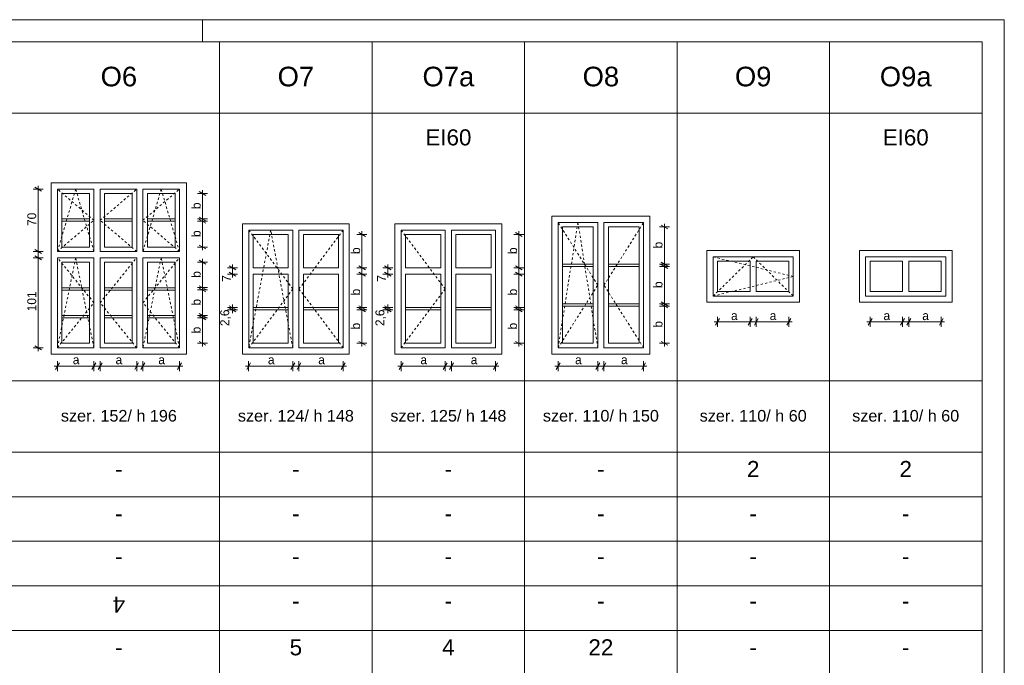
# Model space of a CAD drawing. Extents: x -11111 to 69739, y 5521 to 20371.
# Tile 6 of 19: x 22736 to 33789, y 13129 to 20371. Entities that reach past the tile are written whole.
import ezdxf

# ---------------------------------------------------------------- set-up
doc = ezdxf.new("R2010")
doc.units = 0
doc.header["$MEASUREMENT"] = 0
doc.linetypes.add('Hidden Line', pattern=[50, 25, -25])
for name, color, linetype, lineweight in [('Arch opisy okien_Nr_Pióra__1', 7, 'Continuous', 25), ('Arch opisy_Nr_Pióra__21', 7, 'Continuous', 13), ('ARCH TABELA_Nr_Pióra__21', 7, 'Continuous', 13), ('Arch wymiary_Nr_Pióra__5', 7, 'Continuous', 13), ('INWENT. DRZWI_Nr_Pióra__21', 7, 'Continuous', 13), ('INWENT. OKNA_Nr_Pióra__21', 7, 'Continuous', 13), ('INWENT.ŚCIANY_Nr_Pióra__21', 7, 'Continuous', 13)]:
    doc.layers.add(name, color=color, linetype=linetype, lineweight=lineweight)
doc.layers.add('Arch wymiary', color=7, linetype='Continuous')
doc.styles.add('GENERATED_STYLE_1', font='txt')
doc.styles.add('GENERATED_STYLE_2', font='arial.ttf')
doc.styles.add('GENERATED_STYLE_3', font='arial.ttf')
doc.dimstyles.new('GENERATED_STYLE__1', dxfattribs={"dimtxt": 100, "dimasz": 57, "dimexe": 0.18, "dimexo": 0, "dimgap": 0.09, "dimtad": 1, "dimdec": 0, "dimlfac": 0.1, "dimzin": 0, "dimdsep": 46, "dimtxsty": 'GENERATED_STYLE_1', "dimblk": 'ARROWHEAD_2', "dimblk1": 'ARROWHEAD_2', "dimblk2": 'ARROWHEAD_2', "dimcen": 0.09, "dimclrd": 7, "dimclre": 7, "dimclrt": 7, "dimadec": 0, "dimazin": 0, "dimtfac": 1, "dimtdec": 4, "dimtmove": 0, "dimatfit": 3, "dimfxl": 0, "dimtolj": 1, "dimtzin": 0, "dimarcsym": 0})
doc.dimstyles.new('GENERATED_STYLE__2', dxfattribs={"dimtxt": 100, "dimasz": 57, "dimexe": 0.18, "dimexo": 0, "dimgap": 0.09, "dimtad": 1, "dimtih": 1, "dimtoh": 1, "dimdec": 0, "dimlfac": 0.1, "dimzin": 0, "dimdsep": 46, "dimtxsty": 'GENERATED_STYLE_1', "dimblk": 'ARROWHEAD_2', "dimblk1": 'ARROWHEAD_2', "dimblk2": 'ARROWHEAD_2', "dimcen": 0.09, "dimclrd": 7, "dimclre": 7, "dimclrt": 7, "dimadec": 0, "dimazin": 0, "dimtfac": 1, "dimtdec": 4, "dimtmove": 0, "dimatfit": 3, "dimfxl": 0, "dimtolj": 1, "dimtzin": 0, "dimarcsym": 0})
doc.dimstyles.new('GENERATED_STYLE__3', dxfattribs={"dimtxt": 100, "dimasz": 57, "dimexe": 0.18, "dimexo": 0, "dimgap": 0.09, "dimtad": 1, "dimdec": 0, "dimlfac": 0.1, "dimzin": 0, "dimdsep": 46, "dimtxsty": 'GENERATED_STYLE_1', "dimblk": 'ARROWHEAD_2', "dimblk1": 'ARROWHEAD_2', "dimblk2": 'ARROWHEAD_2', "dimcen": 0.09, "dimclrd": 7, "dimclre": 7, "dimclrt": 7, "dimadec": 0, "dimazin": 0, "dimtfac": 1, "dimtdec": 4, "dimtmove": 2, "dimatfit": 3, "dimfxl": 0, "dimtolj": 1, "dimtzin": 0, "dimarcsym": 0})

# ---------------------------------------------------------------- blocks, each defined once
blk = doc.blocks.new('*D97')
at = {"layer": 'Arch wymiary_Nr_Pióra__5', "linetype": 'Continuous'}
for p, q in [((22998, 17701), (22886, 17701)), ((22980, 17679), (22905, 17722)), ((22942, 17701), (22942, 17737)), ((22942, 16691), (22942, 17701)), ((22905, 16712), (22980, 16669)), ((22998, 16691), (22886, 16691)), ((22942, 16654), (22942, 16691))]:
    blk.add_line(p, q, dxfattribs=at)
at = {"layer": 'Arch wymiary_Nr_Pióra__5', "insert": (22922, 17100), "char_height": 100, "attachment_point": 7, "rotation": 90, "style": 'GENERATED_STYLE_1'}
blk.add_mtext('{101}', dxfattribs=at)
blk = doc.blocks.new('ARROWHEAD_2')
at = {"color": 0, "linetype": 'Continuous', "lineweight": 0}
for p, q in [((0, 0), (-1, 0)), ((-0.38, -0.66), (0.38, 0.66))]:
    blk.add_line(p, q, dxfattribs=at)
blk = doc.blocks.new('*D98')
at = {"layer": 'Arch wymiary_Nr_Pióra__5', "linetype": 'Continuous'}
for p, q in [((22998, 18471), (22886, 18471)), ((22980, 18449), (22905, 18492)), ((22942, 18471), (22942, 18507)), ((22942, 17771), (22942, 18471)), ((22998, 17771), (22886, 17771)), ((22905, 17792), (22980, 17749)), ((22942, 17734), (22942, 17771))]:
    blk.add_line(p, q, dxfattribs=at)
at = {"layer": 'Arch wymiary_Nr_Pióra__5', "insert": (22922, 18057), "char_height": 100, "attachment_point": 7, "rotation": 90, "style": 'GENERATED_STYLE_1'}
blk.add_mtext('{70}', dxfattribs=at)
blk = doc.blocks.new('*D99')
at = {"layer": 'Arch wymiary_Nr_Pióra__5', "linetype": 'Continuous'}
for p, q in [((24844, 18421), (24732, 18421)), ((24826, 18399), (24751, 18442)), ((24788, 18421), (24788, 18457)), ((24788, 18136), (24788, 18421)), ((24844, 18136), (24732, 18136)), ((24751, 18157), (24826, 18114)), ((24788, 18099), (24788, 18136))]:
    blk.add_line(p, q, dxfattribs=at)
at = {"layer": 'Arch wymiary_Nr_Pióra__5', "insert": (24768, 18246), "char_height": 100, "attachment_point": 7, "rotation": 90, "style": 'GENERATED_STYLE_1'}
blk.add_mtext('{b}', dxfattribs=at)
blk = doc.blocks.new('*D100')
at = {"layer": 'Arch wymiary_Nr_Pióra__5', "linetype": 'Continuous'}
for p, q in [((24826, 18088), (24751, 18131)), ((24788, 18110), (24788, 18146)), ((24844, 18110), (24732, 18110)), ((24788, 17821), (24788, 18110)), ((24844, 17821), (24732, 17821)), ((24751, 17842), (24826, 17799)), ((24788, 17784), (24788, 17821))]:
    blk.add_line(p, q, dxfattribs=at)
at = {"layer": 'Arch wymiary_Nr_Pióra__5', "insert": (24768, 17933), "char_height": 100, "attachment_point": 7, "rotation": 90, "style": 'GENERATED_STYLE_1'}
blk.add_mtext('{b}', dxfattribs=at)
blk = doc.blocks.new('*D101')
at = {"layer": 'Arch wymiary_Nr_Pióra__5', "linetype": 'Continuous'}
for p, q in [((24788, 17651), (24788, 17687)), ((24844, 17651), (24732, 17651)), ((24826, 17629), (24751, 17672)), ((24788, 17365), (24788, 17651)), ((24844, 17365), (24732, 17365)), ((24751, 17386), (24826, 17343)), ((24788, 17328), (24788, 17365))]:
    blk.add_line(p, q, dxfattribs=at)
at = {"layer": 'Arch wymiary_Nr_Pióra__5', "insert": (24768, 17476), "char_height": 100, "attachment_point": 7, "rotation": 90, "style": 'GENERATED_STYLE_1'}
blk.add_mtext('{b}', dxfattribs=at)
blk = doc.blocks.new('*D102')
at = {"layer": 'Arch wymiary_Nr_Pióra__5', "linetype": 'Continuous'}
for p, q in [((24826, 17317), (24751, 17360)), ((24788, 17339), (24788, 17375)), ((24844, 17339), (24732, 17339)), ((24788, 17053), (24788, 17339)), ((24844, 17053), (24732, 17053)), ((24751, 17074), (24826, 17031)), ((24788, 17016), (24788, 17053))]:
    blk.add_line(p, q, dxfattribs=at)
at = {"layer": 'Arch wymiary_Nr_Pióra__5', "insert": (24768, 17164), "char_height": 100, "attachment_point": 7, "rotation": 90, "style": 'GENERATED_STYLE_1'}
blk.add_mtext('{b}', dxfattribs=at)
blk = doc.blocks.new('*D103')
at = {"layer": 'Arch wymiary_Nr_Pióra__5', "linetype": 'Continuous'}
for p, q in [((24844, 17027), (24732, 17027)), ((24826, 17005), (24751, 17048)), ((24788, 17027), (24788, 17063)), ((24788, 16741), (24788, 17027)), ((24844, 16741), (24732, 16741)), ((24751, 16762), (24826, 16719)), ((24788, 16704), (24788, 16741))]:
    blk.add_line(p, q, dxfattribs=at)
at = {"layer": 'Arch wymiary_Nr_Pióra__5', "insert": (24768, 16852), "char_height": 100, "attachment_point": 7, "rotation": 90, "style": 'GENERATED_STYLE_1'}
blk.add_mtext('{b}', dxfattribs=at)
blk = doc.blocks.new('*D104')
at = {"layer": 'Arch wymiary_Nr_Pióra__5', "linetype": 'Continuous'}
for p, q in [((23122, 16485), (23159, 16485)), ((23181, 16522), (23137, 16447)), ((23159, 16429), (23159, 16541)), ((23159, 16485), (23569, 16485)), ((23547, 16447), (23591, 16522)), ((23569, 16429), (23569, 16541)), ((23569, 16485), (23606, 16485))]:
    blk.add_line(p, q, dxfattribs=at)
at = {"layer": 'Arch wymiary_Nr_Pióra__5', "insert": (23332, 16505), "char_height": 100, "attachment_point": 7, "style": 'GENERATED_STYLE_1'}
blk.add_mtext('{a}', dxfattribs=at)
blk = doc.blocks.new('*D105')
at = {"layer": 'Arch wymiary_Nr_Pióra__5', "linetype": 'Continuous'}
for p, q in [((23602, 16485), (23639, 16485)), ((23661, 16522), (23617, 16447)), ((23639, 16429), (23639, 16541)), ((23639, 16485), (24049, 16485)), ((24027, 16447), (24071, 16522)), ((24049, 16429), (24049, 16541)), ((24049, 16485), (24086, 16485))]:
    blk.add_line(p, q, dxfattribs=at)
at = {"layer": 'Arch wymiary_Nr_Pióra__5', "insert": (23812, 16505), "char_height": 100, "attachment_point": 7, "style": 'GENERATED_STYLE_1'}
blk.add_mtext('{a}', dxfattribs=at)
blk = doc.blocks.new('*D106')
at = {"layer": 'Arch wymiary_Nr_Pióra__5', "linetype": 'Continuous'}
for p, q in [((24082, 16485), (24119, 16485)), ((24141, 16522), (24097, 16447)), ((24119, 16429), (24119, 16541)), ((24119, 16485), (24529, 16485)), ((24507, 16447), (24551, 16522)), ((24529, 16429), (24529, 16541)), ((24529, 16485), (24566, 16485))]:
    blk.add_line(p, q, dxfattribs=at)
at = {"layer": 'Arch wymiary_Nr_Pióra__5', "insert": (24292, 16505), "char_height": 100, "attachment_point": 7, "style": 'GENERATED_STYLE_1'}
blk.add_mtext('{a}', dxfattribs=at)
blk = doc.blocks.new('*D107')
at = {"layer": 'Arch wymiary_Nr_Pióra__5', "linetype": 'Continuous'}
for p, q in [((25269, 16485), (25306, 16485)), ((25328, 16522), (25284, 16447)), ((25306, 16429), (25306, 16541)), ((25306, 16485), (25801, 16485)), ((25779, 16447), (25823, 16522)), ((25801, 16429), (25801, 16541)), ((25801, 16485), (25838, 16485))]:
    blk.add_line(p, q, dxfattribs=at)
at = {"layer": 'Arch wymiary_Nr_Pióra__5', "insert": (25522, 16505), "char_height": 100, "attachment_point": 7, "style": 'GENERATED_STYLE_1'}
blk.add_mtext('{a}', dxfattribs=at)
blk = doc.blocks.new('*D108')
at = {"layer": 'Arch wymiary_Nr_Pióra__5', "linetype": 'Continuous'}
for p, q in [((25834, 16485), (25871, 16485)), ((25893, 16522), (25849, 16447)), ((25871, 16429), (25871, 16541)), ((25871, 16485), (26366, 16485)), ((26344, 16447), (26388, 16522)), ((26366, 16429), (26366, 16541)), ((26366, 16485), (26403, 16485))]:
    blk.add_line(p, q, dxfattribs=at)
at = {"layer": 'Arch wymiary_Nr_Pióra__5', "insert": (26087, 16505), "char_height": 100, "attachment_point": 7, "style": 'GENERATED_STYLE_1'}
blk.add_mtext('{a}', dxfattribs=at)
blk = doc.blocks.new('*D109')
at = {"layer": 'Arch wymiary_Nr_Pióra__5', "linetype": 'Continuous'}
for p, q in [((26616, 17094), (26541, 17137)), ((26578, 17116), (26578, 17152)), ((26634, 17116), (26522, 17116)), ((26578, 16741), (26578, 17116)), ((26634, 16741), (26522, 16741)), ((26541, 16762), (26616, 16719)), ((26578, 16704), (26578, 16741))]:
    blk.add_line(p, q, dxfattribs=at)
at = {"layer": 'Arch wymiary_Nr_Pióra__5', "insert": (26558, 16896), "char_height": 100, "attachment_point": 7, "rotation": 90, "style": 'GENERATED_STYLE_1'}
blk.add_mtext('{b}', dxfattribs=at)
blk = doc.blocks.new('*D110')
at = {"layer": 'Arch wymiary_Nr_Pióra__5', "linetype": 'Continuous'}
for p, q in [((26634, 17517), (26522, 17517)), ((26616, 17495), (26541, 17538)), ((26578, 17517), (26578, 17553)), ((26578, 17142), (26578, 17517)), ((26634, 17142), (26522, 17142)), ((26541, 17163), (26616, 17120)), ((26578, 17105), (26578, 17142))]:
    blk.add_line(p, q, dxfattribs=at)
at = {"layer": 'Arch wymiary_Nr_Pióra__5', "insert": (26558, 17278), "char_height": 100, "attachment_point": 7, "rotation": 90, "style": 'GENERATED_STYLE_1'}
blk.add_mtext('{b}', dxfattribs=at)
blk = doc.blocks.new('*D111')
at = {"layer": 'Arch wymiary_Nr_Pióra__5', "linetype": 'Continuous'}
for p, q in [((26634, 17961), (26522, 17961)), ((26616, 17939), (26541, 17982)), ((26578, 17961), (26578, 17997)), ((26578, 17587), (26578, 17961)), ((26634, 17587), (26522, 17587)), ((26541, 17608), (26616, 17565)), ((26578, 17550), (26578, 17587))]:
    blk.add_line(p, q, dxfattribs=at)
at = {"layer": 'Arch wymiary_Nr_Pióra__5', "insert": (26558, 17742), "char_height": 100, "attachment_point": 7, "rotation": 90, "style": 'GENERATED_STYLE_1'}
blk.add_mtext('{b}', dxfattribs=at)
blk = doc.blocks.new('*D112')
at = {"layer": 'Arch wymiary_Nr_Pióra__5', "linetype": 'Continuous'}
for p, q in [((25182, 17587), (25069, 17587)), ((25163, 17565), (25088, 17608)), ((25126, 17587), (25126, 17623)), ((25126, 17517), (25126, 17587)), ((25182, 17517), (25069, 17517)), ((25088, 17538), (25163, 17495)), ((25126, 17480), (25126, 17517))]:
    blk.add_line(p, q, dxfattribs=at)
at = {"layer": 'Arch wymiary_Nr_Pióra__5', "insert": (25106, 17431), "char_height": 100, "attachment_point": 7, "rotation": 90, "style": 'GENERATED_STYLE_1'}
blk.add_mtext('{7}', dxfattribs=at)
blk = doc.blocks.new('*D113')
at = {"layer": 'Arch wymiary_Nr_Pióra__5', "linetype": 'Continuous'}
for p, q in [((25182, 17142), (25069, 17142)), ((25088, 17163), (25163, 17120)), ((25163, 17094), (25088, 17137)), ((25126, 17142), (25126, 17178)), ((25126, 17116), (25126, 17142)), ((25182, 17116), (25069, 17116)), ((25126, 17079), (25126, 17116))]:
    blk.add_line(p, q, dxfattribs=at)
at = {"layer": 'Arch wymiary_Nr_Pióra__5', "insert": (25106, 16934), "char_height": 100, "attachment_point": 7, "rotation": 90, "style": 'GENERATED_STYLE_1'}
blk.add_mtext('{2,6}', dxfattribs=at)
blk = doc.blocks.new('*D114')
at = {"layer": 'Arch wymiary_Nr_Pióra__5', "linetype": 'Continuous'}
for p, q in [((26981, 16485), (27018, 16485)), ((27040, 16522), (26996, 16447)), ((27018, 16429), (27018, 16541)), ((27018, 16485), (27513, 16485)), ((27491, 16447), (27535, 16522)), ((27513, 16429), (27513, 16541)), ((27513, 16485), (27550, 16485))]:
    blk.add_line(p, q, dxfattribs=at)
at = {"layer": 'Arch wymiary_Nr_Pióra__5', "insert": (27234, 16505), "char_height": 100, "attachment_point": 7, "style": 'GENERATED_STYLE_1'}
blk.add_mtext('{a}', dxfattribs=at)
blk = doc.blocks.new('*D115')
at = {"layer": 'Arch wymiary_Nr_Pióra__5', "linetype": 'Continuous'}
for p, q in [((27546, 16485), (27583, 16485)), ((27605, 16522), (27561, 16447)), ((27583, 16429), (27583, 16541)), ((27583, 16485), (28078, 16485)), ((28056, 16447), (28100, 16522)), ((28078, 16429), (28078, 16541)), ((28078, 16485), (28115, 16485))]:
    blk.add_line(p, q, dxfattribs=at)
at = {"layer": 'Arch wymiary_Nr_Pióra__5', "insert": (27799, 16505), "char_height": 100, "attachment_point": 7, "style": 'GENERATED_STYLE_1'}
blk.add_mtext('{a}', dxfattribs=at)
blk = doc.blocks.new('*D116')
at = {"layer": 'Arch wymiary_Nr_Pióra__5', "linetype": 'Continuous'}
for p, q in [((28378, 17094), (28303, 17137)), ((28340, 17116), (28340, 17152)), ((28396, 17116), (28284, 17116)), ((28340, 16741), (28340, 17116)), ((28396, 16741), (28284, 16741)), ((28303, 16762), (28378, 16719)), ((28340, 16704), (28340, 16741))]:
    blk.add_line(p, q, dxfattribs=at)
at = {"layer": 'Arch wymiary_Nr_Pióra__5', "insert": (28320, 16896), "char_height": 100, "attachment_point": 7, "rotation": 90, "style": 'GENERATED_STYLE_1'}
blk.add_mtext('{b}', dxfattribs=at)
blk = doc.blocks.new('*D117')
at = {"layer": 'Arch wymiary_Nr_Pióra__5', "linetype": 'Continuous'}
for p, q in [((28396, 17517), (28284, 17517)), ((28378, 17495), (28303, 17538)), ((28340, 17517), (28340, 17553)), ((28340, 17142), (28340, 17517)), ((28396, 17142), (28284, 17142)), ((28303, 17163), (28378, 17120)), ((28340, 17105), (28340, 17142))]:
    blk.add_line(p, q, dxfattribs=at)
at = {"layer": 'Arch wymiary_Nr_Pióra__5', "insert": (28320, 17278), "char_height": 100, "attachment_point": 7, "rotation": 90, "style": 'GENERATED_STYLE_1'}
blk.add_mtext('{b}', dxfattribs=at)
blk = doc.blocks.new('*D118')
at = {"layer": 'Arch wymiary_Nr_Pióra__5', "linetype": 'Continuous'}
for p, q in [((28396, 17961), (28284, 17961)), ((28378, 17939), (28303, 17982)), ((28340, 17961), (28340, 17997)), ((28340, 17587), (28340, 17961)), ((28396, 17587), (28284, 17587)), ((28303, 17608), (28378, 17565)), ((28340, 17550), (28340, 17587))]:
    blk.add_line(p, q, dxfattribs=at)
at = {"layer": 'Arch wymiary_Nr_Pióra__5', "insert": (28320, 17742), "char_height": 100, "attachment_point": 7, "rotation": 90, "style": 'GENERATED_STYLE_1'}
blk.add_mtext('{b}', dxfattribs=at)
blk = doc.blocks.new('*D119')
at = {"layer": 'Arch wymiary_Nr_Pióra__5', "linetype": 'Continuous'}
for p, q in [((26924, 17587), (26811, 17587)), ((26905, 17565), (26830, 17608)), ((26868, 17587), (26868, 17623)), ((26868, 17517), (26868, 17587)), ((26924, 17517), (26811, 17517)), ((26830, 17538), (26905, 17495)), ((26868, 17480), (26868, 17517))]:
    blk.add_line(p, q, dxfattribs=at)
at = {"layer": 'Arch wymiary_Nr_Pióra__5', "insert": (26848, 17431), "char_height": 100, "attachment_point": 7, "rotation": 90, "style": 'GENERATED_STYLE_1'}
blk.add_mtext('{7}', dxfattribs=at)
blk = doc.blocks.new('*D120')
at = {"layer": 'Arch wymiary_Nr_Pióra__5', "linetype": 'Continuous'}
for p, q in [((26924, 17142), (26811, 17142)), ((26830, 17163), (26905, 17120)), ((26905, 17094), (26830, 17137)), ((26868, 17142), (26868, 17178)), ((26868, 17116), (26868, 17142)), ((26924, 17116), (26811, 17116)), ((26868, 17079), (26868, 17116))]:
    blk.add_line(p, q, dxfattribs=at)
at = {"layer": 'Arch wymiary_Nr_Pióra__5', "insert": (26848, 16934), "char_height": 100, "attachment_point": 7, "rotation": 90, "style": 'GENERATED_STYLE_1'}
blk.add_mtext('{2,6}', dxfattribs=at)
blk = doc.blocks.new('*D121')
at = {"layer": 'Arch wymiary_Nr_Pióra__5', "linetype": 'Continuous'}
for p, q in [((28743, 16485), (28780, 16485)), ((28802, 16522), (28758, 16447)), ((28780, 16429), (28780, 16541)), ((28780, 16485), (29225, 16485)), ((29203, 16447), (29247, 16522)), ((29225, 16429), (29225, 16541)), ((29225, 16485), (29262, 16485))]:
    blk.add_line(p, q, dxfattribs=at)
at = {"layer": 'Arch wymiary_Nr_Pióra__5', "insert": (28971, 16505), "char_height": 100, "attachment_point": 7, "style": 'GENERATED_STYLE_1'}
blk.add_mtext('{a}', dxfattribs=at)
blk = doc.blocks.new('*D122')
at = {"layer": 'Arch wymiary_Nr_Pióra__5', "linetype": 'Continuous'}
for p, q in [((29258, 16485), (29295, 16485)), ((29317, 16522), (29273, 16447)), ((29295, 16429), (29295, 16541)), ((29295, 16485), (29740, 16485)), ((29718, 16447), (29762, 16522)), ((29740, 16429), (29740, 16541)), ((29740, 16485), (29777, 16485))]:
    blk.add_line(p, q, dxfattribs=at)
at = {"layer": 'Arch wymiary_Nr_Pióra__5', "insert": (29486, 16505), "char_height": 100, "attachment_point": 7, "style": 'GENERATED_STYLE_1'}
blk.add_mtext('{a}', dxfattribs=at)
blk = doc.blocks.new('*D123')
at = {"layer": 'Arch wymiary_Nr_Pióra__5', "linetype": 'Continuous'}
for p, q in [((30029, 17158), (29917, 17158)), ((30011, 17137), (29936, 17180)), ((29973, 17158), (29973, 17195)), ((29973, 16741), (29973, 17158)), ((30029, 16741), (29917, 16741)), ((29936, 16762), (30011, 16719)), ((29973, 16704), (29973, 16741))]:
    blk.add_line(p, q, dxfattribs=at)
at = {"layer": 'Arch wymiary_Nr_Pióra__5', "insert": (29953, 16917), "char_height": 100, "attachment_point": 7, "rotation": 90, "style": 'GENERATED_STYLE_1'}
blk.add_mtext('{b}', dxfattribs=at)
blk = doc.blocks.new('*D124')
at = {"layer": 'Arch wymiary_Nr_Pióra__5', "linetype": 'Continuous'}
for p, q in [((30029, 17602), (29917, 17602)), ((30011, 17580), (29936, 17624)), ((29973, 17602), (29973, 17639)), ((29973, 17184), (29973, 17602)), ((30029, 17184), (29917, 17184)), ((29936, 17206), (30011, 17163)), ((29973, 17148), (29973, 17184))]:
    blk.add_line(p, q, dxfattribs=at)
at = {"layer": 'Arch wymiary_Nr_Pióra__5', "insert": (29953, 17361), "char_height": 100, "attachment_point": 7, "rotation": 90, "style": 'GENERATED_STYLE_1'}
blk.add_mtext('{b}', dxfattribs=at)
blk = doc.blocks.new('*D125')
at = {"layer": 'Arch wymiary_Nr_Pióra__5', "linetype": 'Continuous'}
for p, q in [((30029, 18046), (29917, 18046)), ((30011, 18024), (29936, 18067)), ((29973, 18046), (29973, 18082)), ((29973, 17628), (29973, 18046)), ((30029, 17628), (29917, 17628)), ((29936, 17650), (30011, 17606)), ((29973, 17591), (29973, 17628))]:
    blk.add_line(p, q, dxfattribs=at)
at = {"layer": 'Arch wymiary_Nr_Pióra__5', "insert": (29953, 17805), "char_height": 100, "attachment_point": 7, "rotation": 90, "style": 'GENERATED_STYLE_1'}
blk.add_mtext('{b}', dxfattribs=at)
blk = doc.blocks.new('*D126')
at = {"layer": 'Arch wymiary_Nr_Pióra__5', "linetype": 'Continuous'}
for p, q in [((30570, 16924), (30570, 17037)), ((30935, 16924), (30935, 17037)), ((30533, 16980), (30570, 16980)), ((30592, 17018), (30548, 16943)), ((30570, 16980), (30935, 16980)), ((30913, 16943), (30957, 17018)), ((30935, 16980), (30972, 16980))]:
    blk.add_line(p, q, dxfattribs=at)
at = {"layer": 'Arch wymiary_Nr_Pióra__5', "insert": (30721, 17000), "char_height": 100, "attachment_point": 7, "style": 'GENERATED_STYLE_1'}
blk.add_mtext('{a}', dxfattribs=at)
blk = doc.blocks.new('*D127')
at = {"layer": 'Arch wymiary_Nr_Pióra__5', "linetype": 'Continuous'}
for p, q in [((31005, 16924), (31005, 17037)), ((31370, 16924), (31370, 17037)), ((30968, 16980), (31005, 16980)), ((31027, 17018), (30983, 16943)), ((31005, 16980), (31370, 16980)), ((31348, 16943), (31392, 17018)), ((31370, 16980), (31407, 16980))]:
    blk.add_line(p, q, dxfattribs=at)
at = {"layer": 'Arch wymiary_Nr_Pióra__5', "insert": (31156, 17000), "char_height": 100, "attachment_point": 7, "style": 'GENERATED_STYLE_1'}
blk.add_mtext('{a}', dxfattribs=at)
blk = doc.blocks.new('*D128')
at = {"layer": 'Arch wymiary_Nr_Pióra__5', "linetype": 'Continuous'}
for p, q in [((32282, 16924), (32282, 17037)), ((32647, 16924), (32647, 17037)), ((32245, 16980), (32282, 16980)), ((32304, 17018), (32260, 16943)), ((32282, 16980), (32647, 16980)), ((32625, 16943), (32669, 17018)), ((32647, 16980), (32684, 16980))]:
    blk.add_line(p, q, dxfattribs=at)
at = {"layer": 'Arch wymiary_Nr_Pióra__5', "insert": (32433, 17000), "char_height": 100, "attachment_point": 7, "style": 'GENERATED_STYLE_1'}
blk.add_mtext('{a}', dxfattribs=at)
blk = doc.blocks.new('*D129')
at = {"layer": 'Arch wymiary_Nr_Pióra__5', "linetype": 'Continuous'}
for p, q in [((32717, 16924), (32717, 17037)), ((33082, 16924), (33082, 17037)), ((32680, 16980), (32717, 16980)), ((32739, 17018), (32695, 16943)), ((32717, 16980), (33082, 16980)), ((33060, 16943), (33104, 17018)), ((33082, 16980), (33119, 16980))]:
    blk.add_line(p, q, dxfattribs=at)
at = {"layer": 'Arch wymiary_Nr_Pióra__5', "insert": (32868, 17000), "char_height": 100, "attachment_point": 7, "style": 'GENERATED_STYLE_1'}
blk.add_mtext('{a}', dxfattribs=at)

msp = doc.modelspace()

# ---------------------------------------------------------------- linework, layer by layer
at = {"layer": 'Arch opisy_Nr_Pióra__21', "linetype": 'Continuous'}
for p, q in [((14389.1, 20120.6), (33539.1, 20120.6)), ((24979.1, 20120.6), (24979.1, 8676.2)), ((26691.1, 20120.6), (26691.1, 8676.2)), ((28403.1, 20120.6), (28403.1, 8676.2)), ((30115.1, 20120.6), (30115.1, 8676.2)), ((31827.1, 20120.6), (31827.1, 8676.2)), ((33539.1, 5770.6), (33539.1, 20120.6)), ((14389.1, 19320.6), (33539.1, 19320.6)), ((14389.1, 16320.6), (33539.1, 16320.6)), ((14389.1, 15520.6), (33539.1, 15520.6)), ((14389.1, 15020.6), (33539.1, 15020.6)), ((14389.1, 14520.6), (33539.1, 14520.6)), ((14389.1, 14020.6), (33539.1, 14020.6)), ((14389.1, 13520.6), (33539.1, 13520.6))]:
    msp.add_line(p, q, dxfattribs=at)
at = {"layer": 'ARCH TABELA_Nr_Pióra__21', "linetype": 'Continuous'}
for p, q in [((12889.1, 20370.6), (33789.1, 20370.6)), ((24789.1, 20120.6), (24789.1, 20370.6)), ((24789.1, 20120.6), (24789.1, 20370.6)), ((24789.1, 20120.6), (24789.1, 20370.6)), ((33789.1, 20370.6), (33789.1, 5520.6))]:
    msp.add_line(p, q, dxfattribs=at)
at = {"layer": 'INWENT. DRZWI_Nr_Pióra__21', "linetype": 'Continuous'}
for p, q in [((23569.1, 18470.6), (23159.1, 18470.6)), ((23159.1, 17770.6), (23159.1, 18470.6)), ((23569.1, 17770.6), (23569.1, 18470.6)), ((24049.1, 18470.6), (23639.1, 18470.6)), ((23639.1, 17770.6), (23639.1, 18470.6)), ((24049.1, 17770.6), (24049.1, 18470.6)), ((24119.1, 17770.6), (24119.1, 18470.6)), ((24529.1, 18470.6), (24119.1, 18470.6)), ((24529.1, 17770.6), (24529.1, 18470.6)), ((23519.1, 18420.6), (23209.1, 18420.6)), ((23209.1, 17820.6), (23209.1, 18420.6)), ((23519.1, 17820.6), (23519.1, 18420.6)), ((23999.1, 18420.6), (23689.1, 18420.6)), ((23689.1, 17820.6), (23689.1, 18420.6)), ((23999.1, 17820.6), (23999.1, 18420.6)), ((24169.1, 17820.6), (24169.1, 18420.6)), ((24479.1, 18420.6), (24169.1, 18420.6)), ((24479.1, 17820.6), (24479.1, 18420.6)), ((23519.1, 18135.6), (23209.1, 18135.6)), ((23999.1, 18135.6), (23689.1, 18135.6)), ((24479.1, 18135.6), (24169.1, 18135.6)), ((23519.1, 18109.6), (23209.1, 18109.6)), ((23999.1, 18109.6), (23689.1, 18109.6)), ((24479.1, 18109.6), (24169.1, 18109.6)), ((25306.1, 18010.6), (25306.1, 16690.6)), ((25801.1, 18010.6), (25306.1, 18010.6)), ((25751.1, 17960.6), (25356.1, 17960.6)), ((25356.1, 17960.6), (25356.1, 17586.6)), ((25751.1, 17586.6), (25751.1, 17960.6)), ((25801.1, 16690.6), (25801.1, 18010.6)), ((26366.1, 18010.6), (25871.1, 18010.6)), ((25871.1, 16690.6), (25871.1, 18010.6)), ((26316.1, 17960.6), (25921.1, 17960.6)), ((25921.1, 17586.6), (25921.1, 17960.6)), ((26316.1, 17960.6), (26316.1, 17586.6)), ((26366.1, 18010.6), (26366.1, 16690.6)), ((27513.1, 18010.6), (27018.1, 18010.6)), ((27018.1, 18010.6), (27018.1, 16690.6)), ((27068.1, 17960.6), (27068.1, 17586.6)), ((27463.1, 17960.6), (27068.1, 17960.6)), ((27463.1, 17586.6), (27463.1, 17960.6)), ((27513.1, 16690.6), (27513.1, 18010.6)), ((27583.1, 16690.6), (27583.1, 18010.6)), ((28078.1, 18010.6), (27583.1, 18010.6)), ((28028.1, 17960.6), (27633.1, 17960.6)), ((27633.1, 17586.6), (27633.1, 17960.6)), ((28028.1, 17960.6), (28028.1, 17586.6)), ((28078.1, 18010.6), (28078.1, 16690.6)), ((23519.1, 17820.6), (23209.1, 17820.6)), ((23999.1, 17820.6), (23689.1, 17820.6)), ((24479.1, 17820.6), (24169.1, 17820.6)), ((23569.1, 17770.6), (23159.1, 17770.6)), ((23569.1, 17700.6), (23159.1, 17700.6)), ((23159.1, 17700.6), (23159.1, 16690.6)), ((23569.1, 17700.6), (23569.1, 16690.6)), ((24049.1, 17770.6), (23639.1, 17770.6)), ((24049.1, 17700.6), (23639.1, 17700.6)), ((23639.1, 17700.6), (23639.1, 16690.6)), ((24049.1, 17700.6), (24049.1, 16690.6)), ((24529.1, 17770.6), (24119.1, 17770.6)), ((24119.1, 17700.6), (24119.1, 16690.6)), ((24529.1, 17700.6), (24119.1, 17700.6)), ((24529.1, 17700.6), (24529.1, 16690.6)), ((30450.1, 17780.6), (31490.1, 17780.6)), ((30450.1, 17780.6), (30450.1, 17200.6)), ((30520.1, 17710.6), (30520.1, 17270.6)), ((30520.1, 17710.6), (31420.1, 17710.6)), ((31420.1, 17710.6), (31420.1, 17270.6)), ((31490.1, 17780.6), (31490.1, 17200.6)), ((32162.1, 17780.6), (33202.1, 17780.6)), ((32162.1, 17780.6), (32162.1, 17200.6)), ((32232.1, 17710.6), (33132.1, 17710.6)), ((32232.1, 17710.6), (32232.1, 17270.6)), ((33132.1, 17710.6), (33132.1, 17270.6)), ((33202.1, 17780.6), (33202.1, 17200.6)), ((23519.1, 17650.6), (23209.1, 17650.6)), ((23209.1, 17650.6), (23209.1, 16740.6)), ((23519.1, 17650.6), (23519.1, 16740.6)), ((23999.1, 17650.6), (23689.1, 17650.6)), ((23689.1, 17650.6), (23689.1, 16740.6)), ((23999.1, 17650.6), (23999.1, 16740.6)), ((24169.1, 17650.6), (24169.1, 16740.6)), ((24479.1, 17650.6), (24169.1, 17650.6)), ((24479.1, 17650.6), (24479.1, 16740.6)), ((25356.1, 17586.6), (25751.1, 17586.6)), ((26316.1, 17586.6), (25921.1, 17586.6)), ((27068.1, 17586.6), (27463.1, 17586.6)), ((28028.1, 17586.6), (27633.1, 17586.6)), ((30570.1, 17660.6), (30570.1, 17320.6)), ((30570.1, 17660.6), (30935.1, 17660.6)), ((30935.1, 17660.6), (30935.1, 17320.6)), ((31005.1, 17660.6), (31005.1, 17320.6)), ((31005.1, 17660.6), (31370.1, 17660.6)), ((31370.1, 17660.6), (31370.1, 17320.6)), ((32282.1, 17660.6), (32647.1, 17660.6)), ((32282.1, 17660.6), (32282.1, 17320.6)), ((32647.1, 17660.6), (32647.1, 17320.6)), ((32717.1, 17660.6), (33082.1, 17660.6)), ((32717.1, 17660.6), (32717.1, 17320.6)), ((33082.1, 17660.6), (33082.1, 17320.6)), ((25356.1, 17516.6), (25751.1, 17516.6)), ((25356.1, 17516.6), (25356.1, 16740.6)), ((25751.1, 16740.6), (25751.1, 17516.6)), ((25921.1, 16740.6), (25921.1, 17516.6)), ((26316.1, 17516.6), (25921.1, 17516.6)), ((26316.1, 17516.6), (26316.1, 16740.6)), ((27068.1, 17516.6), (27463.1, 17516.6)), ((27068.1, 17516.6), (27068.1, 16740.6)), ((27463.1, 16740.6), (27463.1, 17516.6)), ((27633.1, 16740.6), (27633.1, 17516.6)), ((28028.1, 17516.6), (27633.1, 17516.6)), ((28028.1, 17516.6), (28028.1, 16740.6)), ((23519.1, 17364.6), (23209.1, 17364.6)), ((23999.1, 17364.6), (23689.1, 17364.6)), ((24479.1, 17364.6), (24169.1, 17364.6)), ((23519.1, 17338.6), (23209.1, 17338.6)), ((23999.1, 17338.6), (23689.1, 17338.6)), ((24479.1, 17338.6), (24169.1, 17338.6)), ((30520.1, 17270.6), (31420.1, 17270.6)), ((30570.1, 17320.6), (30935.1, 17320.6)), ((31005.1, 17320.6), (31370.1, 17320.6)), ((32232.1, 17270.6), (33132.1, 17270.6)), ((32282.1, 17320.6), (32647.1, 17320.6)), ((32717.1, 17320.6), (33082.1, 17320.6)), ((25356.1, 17141.6), (25751.1, 17141.6)), ((26316.1, 17141.6), (25921.1, 17141.6)), ((27068.1, 17141.6), (27463.1, 17141.6)), ((28028.1, 17141.6), (27633.1, 17141.6)), ((30450.1, 17200.6), (31490.1, 17200.6)), ((32162.1, 17200.6), (33202.1, 17200.6)), ((23519.1, 17052.6), (23209.1, 17052.6)), ((23519.1, 17026.6), (23209.1, 17026.6)), ((23999.1, 17052.6), (23689.1, 17052.6)), ((23999.1, 17026.6), (23689.1, 17026.6)), ((24479.1, 17052.6), (24169.1, 17052.6)), ((24479.1, 17026.6), (24169.1, 17026.6)), ((25356.1, 17115.6), (25751.1, 17115.6)), ((26316.1, 17115.6), (25921.1, 17115.6)), ((27068.1, 17115.6), (27463.1, 17115.6)), ((28028.1, 17115.6), (27633.1, 17115.6)), ((23519.1, 16740.6), (23209.1, 16740.6)), ((23999.1, 16740.6), (23689.1, 16740.6)), ((24479.1, 16740.6), (24169.1, 16740.6)), ((25751.1, 16740.6), (25356.1, 16740.6)), ((26316.1, 16740.6), (25921.1, 16740.6)), ((27463.1, 16740.6), (27068.1, 16740.6)), ((28028.1, 16740.6), (27633.1, 16740.6)), ((23569.1, 16690.6), (23159.1, 16690.6)), ((24049.1, 16690.6), (23639.1, 16690.6)), ((24529.1, 16690.6), (24119.1, 16690.6)), ((25801.1, 16690.6), (25306.1, 16690.6)), ((26366.1, 16690.6), (25871.1, 16690.6)), ((27513.1, 16690.6), (27018.1, 16690.6)), ((28078.1, 16690.6), (27583.1, 16690.6))]:
    msp.add_line(p, q, dxfattribs=at)
at = {"layer": 'INWENT. DRZWI_Nr_Pióra__21', "linetype": 'Hidden Line'}
for p, q in [((23569.1, 18120.6), (23159.1, 18470.6)), ((23364.1, 18470.6), (23159.1, 17770.6)), ((23569.1, 17770.6), (23364.1, 18470.6)), ((23639.1, 18120.6), (24049.1, 18470.6)), ((24119.1, 18120.6), (24529.1, 18470.6)), ((24324.1, 18470.6), (24119.1, 17770.6)), ((24529.1, 17770.6), (24324.1, 18470.6)), ((23159.1, 17770.6), (23569.1, 18120.6)), ((24049.1, 17770.6), (23639.1, 18120.6)), ((24529.1, 17770.6), (24119.1, 18120.6)), ((28780.1, 16690.6), (29002.6, 18095.6)), ((29225.1, 17393.1), (28780.1, 18095.6)), ((29002.6, 18095.6), (29225.1, 16690.6)), ((29295.1, 17393.1), (29740.1, 18095.6)), ((25801.1, 17350.6), (25306.1, 18010.6)), ((25553.6, 18010.6), (25306.1, 16690.6)), ((25801.1, 16690.6), (25553.6, 18010.6)), ((25871.1, 17350.6), (26366.1, 18010.6)), ((27513.1, 17350.6), (27018.1, 18010.6)), ((23569.1, 17195.6), (23159.1, 17700.6)), ((23364.1, 17700.6), (23159.1, 16690.6)), ((23569.1, 16690.6), (23364.1, 17700.6)), ((23639.1, 17195.6), (24049.1, 17700.6)), ((24119.1, 17195.6), (24529.1, 17700.6)), ((24324.1, 17700.6), (24119.1, 16690.6)), ((24529.1, 16690.6), (24324.1, 17700.6)), ((30520.1, 17270.6), (30970.1, 17710.6)), ((31420.1, 17490.6), (30520.1, 17710.6)), ((30970.1, 17710.6), (31420.1, 17270.6)), ((30520.1, 17270.6), (31420.1, 17490.6)), ((28780.1, 16690.6), (29225.1, 17393.1)), ((29740.1, 16690.6), (29295.1, 17393.1)), ((25306.1, 16690.6), (25801.1, 17350.6)), ((26366.1, 16690.6), (25871.1, 17350.6)), ((27018.1, 16690.6), (27513.1, 17350.6)), ((23159.1, 16690.6), (23569.1, 17195.6)), ((24049.1, 16690.6), (23639.1, 17195.6)), ((24529.1, 16690.6), (24119.1, 17195.6))]:
    msp.add_line(p, q, dxfattribs=at)
at = {"layer": 'INWENT. OKNA_Nr_Pióra__21', "linetype": 'Continuous'}
for p, q in [((29225.1, 18095.6), (28780.1, 18095.6)), ((28780.1, 16690.6), (28780.1, 18095.6)), ((28830.1, 16740.6), (28830.1, 18045.6)), ((29175.1, 18045.6), (28830.1, 18045.6)), ((29175.1, 16740.6), (29175.1, 18045.6)), ((29225.1, 16690.6), (29225.1, 18095.6)), ((29295.1, 16690.6), (29295.1, 18095.6)), ((29740.1, 18095.6), (29295.1, 18095.6)), ((29345.1, 16740.6), (29345.1, 18045.6)), ((29690.1, 18045.6), (29345.1, 18045.6)), ((29690.1, 16740.6), (29690.1, 18045.6)), ((29740.1, 16690.6), (29740.1, 18095.6)), ((29175.1, 17628), (28830.1, 17628)), ((29175.1, 17602), (28830.1, 17602)), ((29690.1, 17628), (29345.1, 17628)), ((29690.1, 17602), (29345.1, 17602)), ((29175.1, 17184.2), (28830.1, 17184.2)), ((29175.1, 17158.2), (28830.1, 17158.2)), ((29690.1, 17184.2), (29345.1, 17184.2)), ((29690.1, 17158.2), (29345.1, 17158.2)), ((29175.1, 16740.6), (28830.1, 16740.6)), ((29690.1, 16740.6), (29345.1, 16740.6)), ((29225.1, 16690.6), (28780.1, 16690.6)), ((29740.1, 16690.6), (29295.1, 16690.6))]:
    msp.add_line(p, q, dxfattribs=at)
at = {"layer": 'INWENT.ŚCIANY_Nr_Pióra__21', "linetype": 'Continuous'}
for p, q in [((24609.1, 18540.6), (23089.1, 18540.6)), ((23089.1, 16620.6), (23089.1, 18540.6)), ((24609.1, 16620.6), (24609.1, 18540.6)), ((28710.1, 18165.6), (28710.1, 16620.6)), ((29810.1, 18165.6), (28710.1, 18165.6)), ((29810.1, 18165.6), (29810.1, 16620.6)), ((25236.1, 18080.6), (25236.1, 16620.6)), ((26436.1, 18080.6), (25236.1, 18080.6)), ((26436.1, 18080.6), (26436.1, 16620.6)), ((26948.1, 18080.6), (26948.1, 16620.6)), ((28148.1, 18080.6), (26948.1, 18080.6)), ((28148.1, 18080.6), (28148.1, 16620.6)), ((23089.1, 16620.6), (24609.1, 16620.6)), ((26436.1, 16620.6), (25236.1, 16620.6)), ((28148.1, 16620.6), (26948.1, 16620.6)), ((29810.1, 16620.6), (28710.1, 16620.6))]:
    msp.add_line(p, q, dxfattribs=at)

# ---------------------------------------------------------------- texts
at = {"layer": 'Arch opisy okien_Nr_Pióra__1', "linetype": 'Continuous', "attachment_point": 2}
for s, insert, char_height, style in [('{O6}', (23849.1, 19843.2), 220, 'GENERATED_STYLE_3'), ('{O7}', (25836.1, 19843.2), 220, 'GENERATED_STYLE_3'), ('{O7a}', (27548.1, 19843.2), 220, 'GENERATED_STYLE_3'), ('{O8}', (29260.1, 19843.2), 220, 'GENERATED_STYLE_3'), ('{O9}', (30970.1, 19843.2), 220, 'GENERATED_STYLE_3'), ('{O9a}', (32682.1, 19843.2), 220, 'GENERATED_STYLE_3'), ('{EI60}', (27548.1, 19140.9), 180, 'GENERATED_STYLE_3'), ('{EI60}', (32682.1, 19140.9), 180, 'GENERATED_STYLE_3'), ('{szer. 152/ h 196  }', (23849.1, 15993.1), 130, 'GENERATED_STYLE_2'), ('{szer. 124/ h 148  }', (25836.1, 15993.1), 130, 'GENERATED_STYLE_2'), ('{szer. 125/ h 148  }', (27548.1, 15993.1), 130, 'GENERATED_STYLE_2'), ('{szer. 110/ h 150  }', (29260.1, 15993.1), 130, 'GENERATED_STYLE_2'), ('{szer. 110/ h 60  }', (30970.1, 15993.1), 130, 'GENERATED_STYLE_2'), ('{szer. 110/ h 60  }', (32682.1, 15993.1), 130, 'GENERATED_STYLE_2'), ('{2}', (30970.1, 15420.9), 180, 'GENERATED_STYLE_2'), ('{2}', (32682.1, 15420.9), 180, 'GENERATED_STYLE_2'), ('{-}', (23849.1, 15420.9), 180, 'GENERATED_STYLE_2'), ('{-}', (25836.1, 15420.9), 180, 'GENERATED_STYLE_2'), ('{-}', (27548.1, 15420.9), 180, 'GENERATED_STYLE_2'), ('{-}', (29260.1, 15420.9), 180, 'GENERATED_STYLE_2'), ('{-}', (23849.1, 14920.9), 180, 'GENERATED_STYLE_2'), ('{-}', (25836.1, 14920.9), 180, 'GENERATED_STYLE_2'), ('{-}', (27548.1, 14920.9), 180, 'GENERATED_STYLE_2'), ('{-}', (29260.1, 14920.9), 180, 'GENERATED_STYLE_2'), ('{-}', (30970.1, 14920.9), 180, 'GENERATED_STYLE_2'), ('{-}', (32682.1, 14920.9), 180, 'GENERATED_STYLE_2'), ('{5}', (25836.1, 13420.9), 180, 'GENERATED_STYLE_2'), ('{4}', (27548.1, 13420.9), 180, 'GENERATED_STYLE_2'), ('{22}', (29260.1, 13420.9), 180, 'GENERATED_STYLE_2'), ('{-}', (23849.1, 13420.9), 180, 'GENERATED_STYLE_2'), ('{-}', (30970.1, 13420.9), 180, 'GENERATED_STYLE_2'), ('{-}', (32682.1, 13420.9), 180, 'GENERATED_STYLE_2')]:
    msp.add_mtext(s, dxfattribs=dict(at, insert=insert, char_height=char_height, style=style))
at = {"layer": 'Arch opisy okien_Nr_Pióra__1', "linetype": 'Continuous', "char_height": 180, "attachment_point": 2, "rotation": 180, "style": 'GENERATED_STYLE_2'}
for s, insert in [('{-}', (23849.1, 14220.3)), ('{-}', (25836.1, 14220.3)), ('{-}', (27548.1, 14220.3)), ('{-}', (29260.1, 14220.3)), ('{-}', (30970.1, 14220.3)), ('{-}', (32682.1, 14220.3)), ('{4}', (23849.1, 13720.3)), ('{-}', (25836.1, 13720.3)), ('{-}', (27548.1, 13720.3)), ('{-}', (29260.1, 13720.3)), ('{-}', (30970.1, 13720.3)), ('{-}', (32682.1, 13720.3))]:
    msp.add_mtext(s, dxfattribs=dict(at, insert=insert))

# ---------------------------------------------------------------- dimensions: what is measured, and where the dimension line sits
at = {"layer": 'Arch wymiary', "linetype": 'Continuous'}
for base, p1, p2, picture, middle in [((22942, 17770.6), (23159.1, 17770.6), (23159.1, 18470.6), '*D98', (22872, 18132.5)), ((22942, 16690.6), (23159.1, 16690.6), (23159.1, 17700.6), '*D97', (22872, 17213.5)), ((25125.5, 17516.6), (25356.1, 17516.6), (25356.1, 17586.6), '*D112', (25055.5, 17468.9)), ((26867.5, 17516.6), (27068.1, 17516.6), (27068.1, 17586.6), '*D119', (26797.5, 17468.9))]:
    dim = msp.add_linear_dim(base=base, p1=p1, p2=p2, angle=90, dimstyle='GENERATED_STYLE__1', dxfattribs=at)
    dim.commit()
    dim.dimension.update_dxf_attribs({"geometry": picture, "text_midpoint": middle})
for base, p1, p2, text, dimstyle, picture, middle in [((24788.2, 18135.6), (24479.1, 18135.6), (24479.1, 18420.6), 'b', 'GENERATED_STYLE__1', '*D99', (24718.2, 18284.1)), ((24788.2, 17820.6), (24479.1, 17820.6), (24479.1, 18109.6), 'b', 'GENERATED_STYLE__1', '*D100', (24718.2, 17971.1)), ((29973.1, 17628), (29517.6, 17628), (29517.6, 18045.6), 'b', 'GENERATED_STYLE__1', '*D125', (29903.1, 17842.8)), ((26578.2, 17586.6), (26316.1, 17586.6), (26316.1, 17960.6), 'b', 'GENERATED_STYLE__1', '*D111', (26508.2, 17779.6)), ((28340.2, 17586.6), (28028.1, 17586.6), (28028.1, 17960.6), 'b', 'GENERATED_STYLE__1', '*D118', (28270.2, 17779.6)), ((24788.2, 17364.6), (24479.1, 17364.6), (24479.1, 17650.6), 'b', 'GENERATED_STYLE__1', '*D101', (24718.2, 17513.6)), ((29973.1, 17184.2), (29517.6, 17184.2), (29517.6, 17602), 'b', 'GENERATED_STYLE__1', '*D124', (29903.1, 17399.1)), ((26578.2, 17141.6), (26316.1, 17141.6), (26316.1, 17516.6), 'b', 'GENERATED_STYLE__3', '*D110', (26508.2, 17316.2)), ((28340.2, 17141.6), (28028.1, 17141.6), (28028.1, 17516.6), 'b', 'GENERATED_STYLE__3', '*D117', (28270.2, 17316.2)), ((24788.2, 17052.6), (24479.1, 17052.6), (24479.1, 17338.6), 'b', 'GENERATED_STYLE__1', '*D102', (24718.2, 17201.6)), ((25125.5, 17115.6), (25356.1, 17115.6), (25356.1, 17141.6), '2,6', 'GENERATED_STYLE__1', '*D113', (25055.5, 17029)), ((26578.2, 16740.6), (26316.1, 16740.6), (26316.1, 17115.6), 'b', 'GENERATED_STYLE__1', '*D109', (26508.2, 16934.1)), ((26867.5, 17115.6), (27068.1, 17115.6), (27068.1, 17141.6), '2,6', 'GENERATED_STYLE__1', '*D120', (26797.5, 17029)), ((28340.2, 16740.6), (28028.1, 16740.6), (28028.1, 17115.6), 'b', 'GENERATED_STYLE__1', '*D116', (28270.2, 16934.1)), ((29973.1, 16740.6), (29517.6, 16740.6), (29517.6, 17158.2), 'b', 'GENERATED_STYLE__1', '*D123', (29903.1, 16955.4)), ((24788.2, 16740.6), (24324.1, 16740.6), (24324.1, 17026.6), 'b', 'GENERATED_STYLE__1', '*D103', (24718.2, 16889.6))]:
    dim = msp.add_linear_dim(base=base, p1=p1, p2=p2, angle=90, text=text, dimstyle=dimstyle, dxfattribs=at)
    dim.commit()
    dim.dimension.update_dxf_attribs({"geometry": picture, "text_midpoint": middle})
for base, p1, p2, picture, middle in [((31005.1, 16980.3), (31005.1, 17490.6), (31370.1, 17660.6), '*D127', (31193.5, 17050.3)), ((32717.1, 16980.3), (32717.1, 17490.6), (33082.1, 17660.6), '*D129', (32905.5, 17050.3)), ((30570.1, 16980.3), (30570.1, 17490.6), (30935.1, 17490.6), '*D126', (30758.5, 17050.3)), ((32282.1, 16980.3), (32282.1, 17490.6), (32647.1, 17490.6), '*D128', (32470.5, 17050.3)), ((23159.1, 16484.9), (23159.1, 16690.6), (23569.1, 16690.6), '*D104', (23370, 16554.9)), ((23639.1, 16484.9), (23639.1, 16690.6), (24049.1, 16690.6), '*D105', (23850, 16554.9)), ((24119.1, 16484.9), (24119.1, 16690.6), (24529.1, 16690.6), '*D106', (24330, 16554.9)), ((25306.1, 16484.9), (25306.1, 16690.6), (25801.1, 16690.6), '*D107', (25559.5, 16554.9)), ((25871.1, 16484.9), (25871.1, 16690.6), (26366.1, 16690.6), '*D108', (26124.5, 16554.9)), ((27018.1, 16484.9), (27018.1, 16690.6), (27513.1, 16690.6), '*D114', (27271.5, 16554.9)), ((27583.1, 16484.9), (27583.1, 16690.6), (28078.1, 16690.6), '*D115', (27836.5, 16554.9)), ((28780.1, 16484.9), (28780.1, 16690.6), (29225.1, 16690.6), '*D121', (29008.5, 16554.9)), ((29295.1, 16484.9), (29295.1, 16690.6), (29740.1, 16690.6), '*D122', (29523.5, 16554.9))]:
    dim = msp.add_linear_dim(base=base, p1=p1, p2=p2, text='a', dimstyle='GENERATED_STYLE__2', dxfattribs=at)
    dim.commit()
    dim.dimension.update_dxf_attribs({"geometry": picture, "text_midpoint": middle})

doc.saveas('drawing.dxf')
